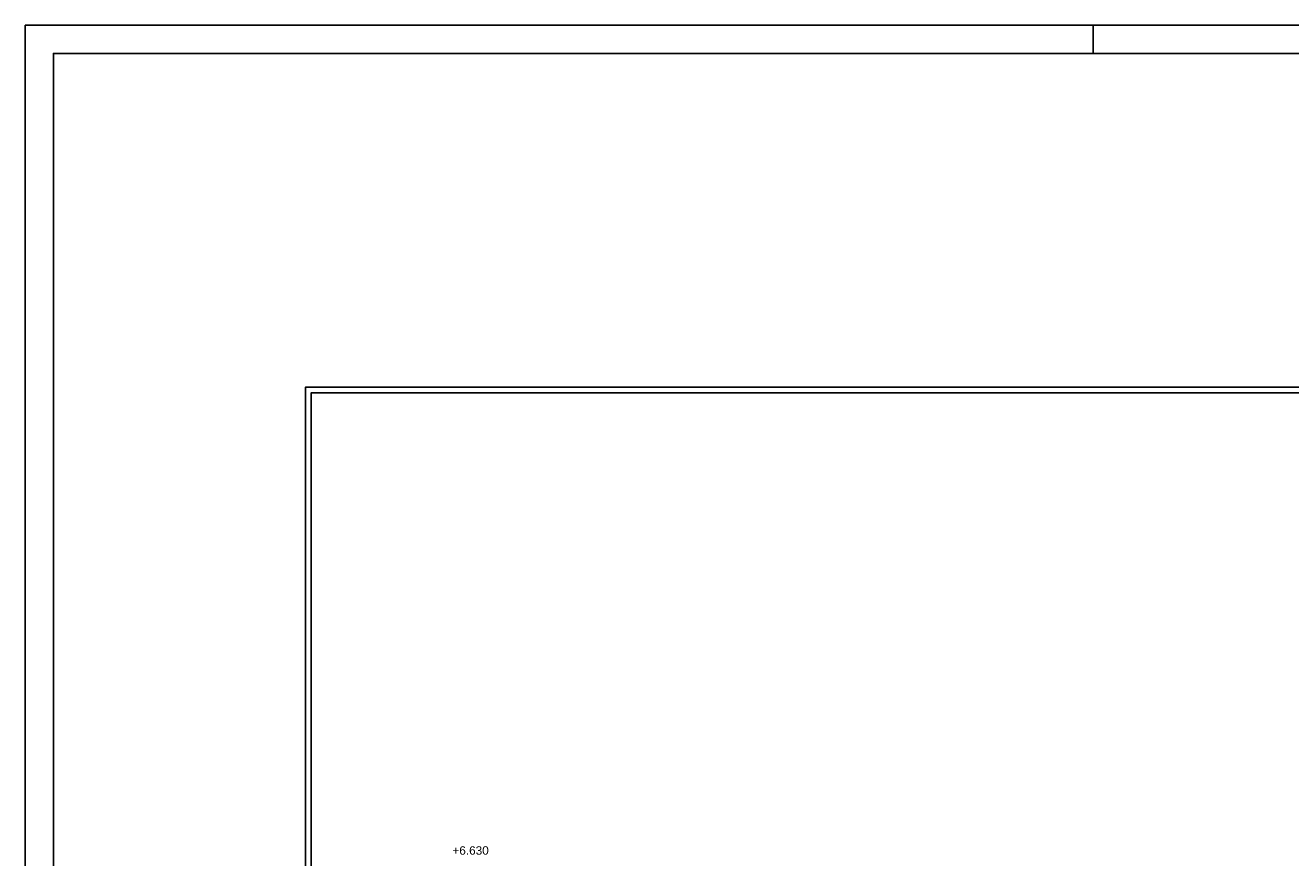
# Model space of a CAD drawing. Header units: metres. Extents: x 0 to 0.84, y 0 to 0.297.
# Tile 13 of 59: x 0 to 0.225, y 0.149 to 0.297. Entities that reach past the tile are written whole.
import ezdxf

# ---------------------------------------------------------------- set-up
doc = ezdxf.new("R2010")
doc.units = ezdxf.units.M
doc.layers.add('Maßlinie 1_100', color=7, linetype='Continuous', lineweight=25)
doc.layers.add('Standard', color=7, linetype='Continuous', lineweight=25)
doc.styles.add('ARIAL', font='ARIAL.TTF')

msp = doc.modelspace()

# ---------------------------------------------------------------- linework, layer by layer
at = {"layer": 'Standard', "color": 7, "linetype": 'Continuous', "lineweight": 25, "transparency": 33554687}
msp.add_line((0.19, 0.297), (0.19, 0.292), dxfattribs=at)
for points in [[(0, 0), (0.84, 0), (0.84, 0.297), (0, 0.297), (0, 0)], [(0.005, 0.005), (0.835, 0.005), (0.835, 0.292), (0.005, 0.292), (0.005, 0.005)]]:
    msp.add_lwpolyline(points, close=True, dxfattribs=at)
at = {"layer": 'Standard', "color": 254, "linetype": 'Continuous', "lineweight": 25, "true_color": 0xc4c4ff, "transparency": 33554687}
for points in [[(0.04984, 0.0286), (0.51774, 0.0286), (0.51774, 0.2326), (0.04984, 0.2326), (0.04984, 0.0286)], [(0.05084, 0.0296), (0.51674, 0.0296), (0.51674, 0.2316), (0.05084, 0.2316), (0.05084, 0.0296)]]:
    msp.add_lwpolyline(points, dxfattribs=at)

# ---------------------------------------------------------------- texts
at = {"layer": 'Maßlinie 1_100', "color": 7, "linetype": 'Continuous', "lineweight": 13, "transparency": 33554687, "insert": (0.076, 0.14941), "char_height": 0.0015, "width": 0.0072132, "attachment_point": 7, "style": 'ARIAL'}
msp.add_mtext('\\W1.00;+6.630', dxfattribs=at)

doc.saveas('drawing.dxf')
